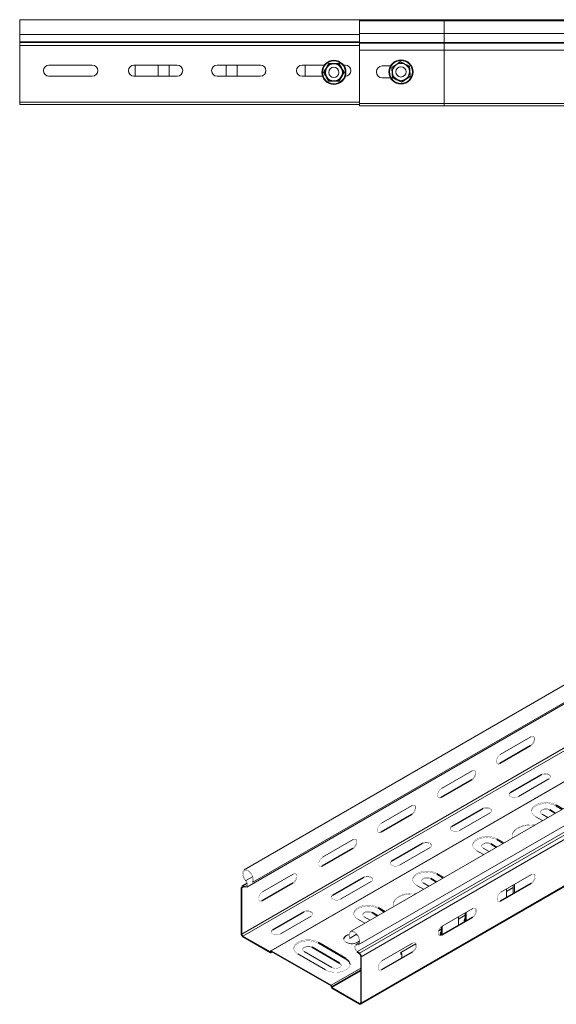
# Model space of a CAD drawing. Header units: millimetres. Extents: x 244 to 1375, y -1661 to 508.
# Tile 5 of 9: x 246 to 562, y -72 to 508. Entities that reach past the tile are written whole.
import ezdxf

# ---------------------------------------------------------------- set-up
doc = ezdxf.new("R2010")
doc.units = ezdxf.units.MM
doc.linetypes.add('K5LT32768', pattern=[0])
doc.linetypes.add('K5LT32769', pattern=[0])

msp = doc.modelspace()

# ---------------------------------------------------------------- linework, layer by layer
at = {"color": 7, "linetype": 'K5LT32768', "lineweight": 15}
for p, q in [((446.05, 507.73), (246.05, 507.73)), ((246.05, 499.1), (246.05, 507.73)), ((846.05, 507.73), (446.05, 507.73)), ((446.05, 502.81), (446.05, 507.73)), ((496.05, 506.98), (446.05, 506.98)), ((601.73, 506.98), (496.05, 506.98)), ((246.05, 499.1), (446.05, 499.1)), ((246.05, 494.79), (246.05, 499.1)), ((446.05, 499.53), (446.05, 502.81)), ((446.05, 499.53), (496.05, 499.53)), ((446.05, 494.59), (446.05, 499.53)), ((496.05, 494.22), (496.05, 499.53)), ((496.05, 499.53), (598.22, 499.53)), ((246.05, 494.38), (246.05, 494.79)), ((246.05, 494.79), (446.05, 494.79)), ((246.05, 492.62), (246.05, 494.38)), ((246.05, 494.38), (446.05, 494.38)), ((446.05, 494.38), (446.05, 494.59)), ((446.05, 492.62), (446.05, 494.38)), ((446.05, 494.22), (496.05, 494.22)), ((446.05, 493.85), (496.05, 493.85)), ((496.05, 494.22), (598.05, 494.22)), ((496.05, 493.85), (496.05, 494.22)), ((496.05, 489.72), (496.05, 493.85)), ((496.05, 493.85), (597.7, 493.85)), ((246.05, 459.23), (246.05, 492.62)), ((246.05, 492.62), (446.05, 492.62)), ((446.05, 492.62), (446.05, 459.23)), ((446.05, 458.48), (446.05, 489.72)), ((446.05, 489.72), (496.05, 489.72)), ((496.05, 458.48), (496.05, 489.72)), ((496.05, 489.72), (596.05, 489.72)), ((426.72, 479.23), (428.16, 481.73)), ((428.02, 481.98), (428.16, 481.73)), ((428.16, 481.73), (431.05, 481.73)), ((431.05, 481.73), (433.94, 481.73)), ((434.08, 481.98), (433.94, 481.73)), ((433.94, 481.73), (435.38, 479.23)), ((465.36, 479.52), (467.76, 481.13)), ((467.76, 481.13), (470.15, 482.74)), ((470.15, 482.74), (472.75, 481.47)), ((472.75, 481.47), (475.34, 480.21)), ((288.8, 480.98), (263.3, 480.98)), ((338.8, 480.98), (313.3, 480.98)), ((314, 480.98), (314.05, 480.41)), ((314.05, 480.41), (314.05, 474.48)), ((327.55, 480.41), (327.6, 480.98)), ((327.55, 474.48), (327.55, 480.41)), ((334, 480.98), (334.05, 480.41)), ((334.05, 480.41), (334.05, 474.48)), ((387.8, 480.98), (362.3, 480.98)), ((367.55, 480.41), (367.6, 480.98)), ((367.55, 474.48), (367.55, 480.41)), ((374, 480.98), (374.05, 480.41)), ((374.05, 480.41), (374.05, 474.48)), ((425.36, 480.98), (412.3, 480.98)), ((414, 480.98), (414.05, 480.41)), ((414.05, 480.41), (414.05, 474.48)), ((425.28, 476.73), (424.98, 476.73)), ((425.28, 476.73), (426.72, 479.23)), ((426.72, 474.23), (425.28, 476.73)), ((435.38, 479.23), (436.82, 476.73)), ((436.82, 476.73), (435.38, 474.23)), ((437.8, 480.98), (436.74, 480.98)), ((437.12, 476.73), (436.82, 476.73)), ((459.55, 480.48), (464.37, 480.48)), ((465.36, 479.52), (465.56, 476.64)), ((465.56, 476.64), (465.76, 473.76)), ((475.58, 480.37), (475.34, 480.21)), ((475.34, 480.21), (475.54, 477.33)), ((475.54, 477.33), (475.74, 474.45)), ((263.3, 474.48), (288.8, 474.48)), ((313.3, 474.48), (338.8, 474.48)), ((362.3, 474.48), (387.8, 474.48)), ((412.3, 474.48), (424.32, 474.48)), ((428.16, 471.73), (426.72, 474.23)), ((428.16, 471.73), (428.02, 471.48)), ((428.16, 471.73), (431.05, 471.73)), ((431.05, 471.73), (433.94, 471.73)), ((435.38, 474.23), (433.94, 471.73)), ((433.94, 471.73), (434.08, 471.48)), ((437.78, 474.48), (437.8, 474.48)), ((464.37, 473.48), (459.55, 473.48)), ((465.76, 473.76), (465.52, 473.59)), ((468.35, 472.49), (465.76, 473.76)), ((470.95, 471.22), (468.35, 472.49)), ((473.34, 472.83), (470.95, 471.22)), ((475.74, 474.45), (473.34, 472.83)), ((246.05, 459.23), (446.05, 459.23)), ((246.05, 457.73), (246.05, 459.23)), ((446.05, 458.48), (496.05, 458.48)), ((446.05, 456.98), (446.05, 458.48)), ((496.05, 458.48), (596.05, 458.48)), ((496.05, 456.98), (496.05, 458.48)), ((246.05, 457.73), (446.05, 457.73)), ((446.05, 456.98), (496.05, 456.98)), ((496.05, 456.98), (597.55, 456.98)), ((943.88, 333.74), (378.2, 7.18)), ((383.36, -0.07), (949.05, 326.5)), ((379.74, -2.98), (945.43, 323.59)), ((376.82, -30.54), (942.5, 296.03)), ((377.52, -31.76), (943.21, 294.8)), ((959.59, 286.2), (393.91, -40.36)), ((394.21, -40.39), (959.89, 286.17)), ((547.05, 85.5), (529.02, 75.09)), ((528.67, 69.99), (546.7, 80.4)), ((529.02, 69.78), (547.05, 80.19)), ((546.7, 80.4), (547.05, 80.19)), ((528.67, 69.99), (529.02, 69.78)), ((512.4, 65.5), (494.37, 55.09)), ((494.02, 49.98), (512.05, 60.39)), ((494.37, 49.78), (512.4, 60.19)), ((512.05, 60.39), (512.4, 60.19)), ((553.1, 63.43), (535.06, 53.02)), ((553.1, 63.02), (535.06, 52.62)), ((539.66, 50.37), (557.69, 60.78)), ((553.1, 63.02), (553.1, 63.43)), ((582.31, 52.63), (440.88, -29.01)), ((535.06, 52.62), (535.06, 53.02)), ((494.02, 49.98), (494.37, 49.78)), ((444.93, -40.82), (586.35, 40.82)), ((445.43, -36.89), (586.86, 44.75)), ((477.05, 45.09), (459.02, 34.68)), ((518.45, 43.43), (500.42, 33.02)), ((518.45, 43.02), (500.42, 32.61)), ((505.01, 30.37), (523.04, 40.78)), ((518.45, 43.02), (518.45, 43.43)), ((558.19, 42.68), (561.62, 40.69)), ((558.19, 42.27), (558.19, 42.68)), ((561.27, 40.49), (558.19, 42.27)), ((565.9, 43.16), (561.9, 45.47)), ((561.9, 44.82), (561.9, 45.47)), ((565.34, 42.83), (561.9, 44.82)), ((446.19, -41.89), (587.61, 39.76)), ((447.17, -43.89), (588.59, 37.75)), ((458.66, 29.57), (476.69, 39.98)), ((459.02, 29.37), (477.05, 39.78)), ((476.69, 39.98), (477.05, 39.78)), ((549.88, 38.53), (553.88, 36.22)), ((557.03, 38.04), (553.59, 40.02)), ((458.66, 29.57), (459.02, 29.37)), ((500.42, 32.61), (500.42, 33.02)), ((442.4, 25.08), (424.37, 14.68)), ((531.25, 23.16), (527.25, 25.47)), ((527.25, 24.82), (527.25, 25.47)), ((530.69, 22.83), (527.25, 24.82)), ((424.01, 9.57), (442.05, 19.98)), ((424.37, 9.37), (442.4, 19.78)), ((442.05, 19.98), (442.4, 19.78)), ((483.09, 23.02), (465.06, 12.61)), ((483.09, 22.61), (465.06, 12.2)), ((469.66, 9.96), (487.69, 20.37)), ((483.09, 22.61), (483.09, 23.02)), ((515.23, 18.53), (519.23, 16.22)), ((522.38, 18.04), (518.94, 20.02)), ((523.54, 22.67), (526.98, 20.69)), ((523.54, 22.27), (523.54, 22.67)), ((523.54, 22.27), (526.62, 20.49)), ((465.06, 12.2), (465.06, 12.61)), ((424.01, 9.57), (424.37, 9.37)), ((446.86, -71.84), (588.28, 9.8)), ((447.17, -71.15), (588.59, 10.49)), ((379.06, 0.72), (379.21, 1)), ((383.36, -0.07), (383.05, 0.3)), ((407.04, 4.67), (389.01, -5.73)), ((448.44, 3.02), (430.41, -7.39)), ((448.44, 2.61), (430.41, -7.8)), ((435.01, -10.04), (453.04, 0.37)), ((448.44, 2.61), (448.44, 3.02)), ((488.18, 2.26), (491.62, 0.28)), ((488.18, 1.86), (488.18, 2.26)), ((491.27, 0.08), (488.18, 1.86)), ((495.9, 2.75), (491.9, 5.06)), ((491.9, 4.41), (491.9, 5.06)), ((495.33, 2.42), (491.9, 4.41)), ((547.4, 4.47), (529.37, -5.94)), ((376.82, -3.27), (376.46, -3.07)), ((376.46, -3.07), (376.46, -30.33)), ((376.82, -3.27), (376.82, -30.54)), ((379.79, -0.54), (376.83, -2.24)), ((377.45, -2.2), (377.53, -2.65)), ((378.71, -2.59), (377.45, -2.2)), ((378.79, -3.04), (377.53, -2.65)), ((378.79, -3.04), (378.71, -2.59)), ((388.66, -10.84), (406.69, -0.43)), ((389.01, -11.04), (407.04, -0.63)), ((406.69, -0.43), (407.04, -0.63)), ((479.87, -1.88), (483.88, -4.19)), ((487.02, -2.37), (483.59, -0.39)), ((547.05, -0.63), (529.02, -11.04)), ((529.37, -11.25), (547.4, -0.84)), ((536.66, -3.2), (532.7, -5.49)), ((532.7, -8.92), (532.7, -4.04)), ((536.66, -1.73), (536.66, -6.33)), ((537.29, -1.39), (537.29, -6.27)), ((547.05, -0.63), (547.4, -0.84)), ((388.66, -10.84), (389.01, -11.04)), ((430.41, -7.8), (430.41, -7.39)), ((529.02, -11.04), (529.37, -11.25)), ((536.66, -6.33), (536.64, -6.64)), ((461.25, -17.25), (457.25, -14.94)), ((457.25, -15.6), (457.25, -14.94)), ((460.68, -17.58), (457.25, -15.6)), ((512.76, -15.53), (494.73, -25.94)), ((413.09, -17.39), (395.06, -27.8)), ((413.09, -17.8), (395.06, -28.21)), ((399.65, -30.45), (417.68, -20.04)), ((413.09, -17.8), (413.09, -17.39)), ((445.23, -21.88), (449.23, -24.19)), ((452.38, -22.38), (448.94, -20.39)), ((453.53, -17.74), (456.97, -19.72)), ((453.53, -18.15), (453.53, -17.74)), ((453.53, -18.15), (456.62, -19.93)), ((512.4, -20.64), (494.37, -31.04)), ((494.73, -31.25), (512.76, -20.84)), ((508.37, -19.53), (504.41, -21.81)), ((504.41, -25.25), (504.41, -20.37)), ((508.37, -22.65), (508.36, -22.97)), ((508.37, -18.06), (508.37, -22.65)), ((509.01, -17.71), (509.01, -22.59)), ((512.4, -20.64), (512.76, -20.84)), ((395.06, -28.21), (395.06, -27.8)), ((494.23, -27.69), (492.67, -28.59)), ((494.23, -26.29), (494.23, -30.82)), ((494.87, -25.88), (494.87, -30.76)), ((376.46, -30.33), (376.82, -30.54)), ((377.52, -31.76), (393.71, -41.11)), ((377.52, -31.76), (377.52, -32.17)), ((377.52, -32.17), (393.71, -41.52)), ((440.59, -32.92), (440.27, -32.92)), ((440.59, -32.92), (444.42, -30.71)), ((444.65, -30.98), (444.22, -30.82)), ((494.23, -30.82), (494.22, -31.13)), ((494.37, -31.04), (494.73, -31.25)), ((394.21, -40.8), (394.21, -40.39)), ((394.21, -40.39), (429.42, -60.72)), ((418.18, -38.15), (434.44, -47.54)), ((418.18, -38.56), (418.18, -38.15)), ((434.44, -47.95), (418.18, -38.56)), ((438.15, -44.74), (421.89, -35.35)), ((421.89, -36.01), (421.89, -35.35)), ((438.15, -45.39), (421.89, -36.01)), ((445.84, -35.65), (443.89, -36.78)), ((444.58, -37.1), (444.42, -36.65)), ((477.4, -35.94), (459.37, -46.35)), ((479.24, -36.34), (470.41, -41.44)), ((393.71, -41.11), (393.71, -41.52)), ((394.14, -40.84), (393.78, -40.64)), ((393.78, -41.07), (393.78, -40.64)), ((393.78, -41.07), (394.14, -41.27)), ((394.01, -41.54), (394.75, -41.12)), ((394.14, -41.27), (394.14, -40.84)), ((394.21, -40.8), (429.42, -61.13)), ((409.87, -42.29), (426.13, -51.68)), ((429.85, -50.19), (413.58, -40.8)), ((438.15, -45.39), (438.15, -44.74)), ((444.93, -40.82), (444.85, -41.17)), ((446.11, -42.24), (444.85, -41.17)), ((446.19, -41.89), (444.93, -40.82)), ((446.11, -42.24), (446.19, -41.89)), ((447.17, -43.89), (446.82, -43.68)), ((446.82, -70.95), (446.82, -43.68)), ((447.17, -71.15), (447.17, -43.89)), ((477.05, -41.05), (459.02, -51.45)), ((459.37, -51.66), (477.4, -41.25)), ((470.41, -42.18), (470.41, -41.44)), ((471, -44.37), (471, -42.26)), ((471, -44.37), (471.14, -44.46)), ((471, -44.54), (471, -44.37)), ((477.05, -41.05), (477.4, -41.25)), ((434.44, -47.95), (434.44, -47.54)), ((459.02, -51.45), (459.37, -51.66)), ((429.42, -61.13), (429.42, -60.72)), ((429.49, -61.25), (429.85, -61.46)), ((429.49, -61.25), (429.49, -61.68)), ((429.49, -61.68), (429.85, -61.89)), ((429.85, -61.46), (429.85, -61.89)), ((429.92, -62.01), (446.11, -71.36)), ((429.92, -62.42), (429.92, -62.01)), ((429.92, -62.42), (446.11, -71.77)), ((446.11, -71.77), (446.11, -71.36)), ((446.82, -70.95), (447.17, -71.15))]:
    msp.add_line(p, q, dxfattribs=at)
at = {"color": 8, "linetype": 'K5LT32769', "lineweight": 15, "true_color": 0x808080}
for p, q in [((496.05, 499.53), (496.05, 506.98)), ((379.21, 1), (383.05, 3.21)), ((376.82, -3.27), (377.77, -2.72)), ((377.45, -2.2), (379.87, -0.8)), ((378.71, -2.59), (379.93, -1.89)), ((537.29, -1.39), (537.28, -1.38)), ((536.92, -6.48), (536.66, -6.33)), ((508.64, -22.81), (508.37, -22.65)), ((509.01, -17.71), (508.99, -17.7)), ((494.87, -25.88), (494.85, -25.87)), ((494.5, -30.97), (494.23, -30.82)), ((444.42, -36.65), (445.73, -35.89)), ((393.78, -41.07), (393.71, -41.11)), ((394.14, -40.84), (394.21, -40.8)), ((394.58, -41.01), (394.14, -41.27)), ((429.42, -60.72), (446.82, -50.68)), ((429.85, -61.46), (446.82, -51.66)), ((429.85, -61.89), (446.82, -52.09)), ((429.92, -62.01), (446.82, -52.25)), ((446.11, -71.36), (446.82, -70.95))]:
    msp.add_line(p, q, dxfattribs=at)
at = {"color": 7, "linetype": 'K5LT32768', "const_width": 0.15}
for points in [[(546.7, 80.4), (547.48, 81.01), (548.17, 81.87), (548.69, 82.87), (548.96, 83.89), (548.96, 84.82), (548.69, 85.52), (548.49, 85.74)], [(547.05, 80.19), (547.84, 80.8), (548.53, 81.66), (549.04, 82.67), (549.31, 83.69), (549.31, 84.61), (549.04, 85.32), (548.53, 85.73), (547.84, 85.79), (547.05, 85.5)], [(529.02, 75.09), (528.23, 74.48), (527.54, 73.62), (527.03, 72.61), (526.76, 71.59), (526.76, 70.67), (527.03, 69.96), (527.54, 69.55), (528.23, 69.49), (529.02, 69.78)], [(527.23, 69.74), (527.88, 69.69), (528.67, 69.99)], [(512.05, 60.39), (512.84, 61.01), (513.53, 61.87), (514.04, 62.87), (514.31, 63.89), (514.31, 64.81), (514.04, 65.52), (513.84, 65.74)], [(512.4, 60.19), (513.19, 60.8), (513.88, 61.66), (514.39, 62.66), (514.67, 63.69), (514.67, 64.61), (514.39, 65.32), (513.88, 65.73), (513.19, 65.79), (512.4, 65.5)], [(557.69, 60.78), (558.34, 61.31), (558.63, 61.94), (558.53, 62.59), (558.06, 63.18), (557.26, 63.64), (556.23, 63.92), (555.11, 63.98), (554.02, 63.81), (553.1, 63.43)], [(558.62, 61.9), (558.53, 62.18), (558.06, 62.77), (557.26, 63.24), (556.23, 63.51), (555.11, 63.57), (554.02, 63.4), (553.1, 63.02)], [(494.37, 55.09), (493.59, 54.47), (492.89, 53.61), (492.38, 52.61), (492.11, 51.59), (492.11, 50.67), (492.38, 49.96), (492.89, 49.55), (493.59, 49.49), (494.37, 49.78)], [(535.06, 53.02), (534.42, 52.49), (534.12, 51.86), (534.22, 51.21), (534.7, 50.62), (535.5, 50.16), (536.52, 49.88), (537.65, 49.83), (538.74, 50), (539.66, 50.37)], [(535.06, 52.62), (534.42, 52.08), (534.13, 51.49)], [(492.58, 49.74), (493.23, 49.69), (494.02, 49.98)], [(561.9, 45.47), (560.52, 46.12), (558.93, 46.58), (557.22, 46.85), (555.44, 46.9), (553.69, 46.74), (552.03, 46.37), (550.54, 45.82), (549.28, 45.09), (548.31, 44.23), (547.68, 43.27), (547.4, 42.26), (547.49, 41.24), (547.95, 40.24), (548.76, 39.33), (549.88, 38.53)], [(476.69, 39.98), (477.48, 40.6), (478.17, 41.46), (478.68, 42.46), (478.96, 43.48), (478.96, 44.4), (478.68, 45.11), (478.49, 45.33)], [(477.05, 39.78), (477.83, 40.39), (478.52, 41.25), (479.04, 42.25), (479.31, 43.28), (479.31, 44.2), (479.04, 44.91), (478.52, 45.32), (477.83, 45.38), (477.05, 45.09)], [(523.04, 40.78), (523.69, 41.31), (523.98, 41.94), (523.88, 42.59), (523.41, 43.18), (522.61, 43.64), (521.59, 43.92), (520.46, 43.97), (519.37, 43.8), (518.45, 43.43)], [(523.98, 41.9), (523.88, 42.18), (523.41, 42.77), (522.61, 43.23), (521.59, 43.51), (520.46, 43.57), (519.37, 43.4), (518.45, 43.02)], [(561.9, 44.82), (560.52, 45.46), (558.93, 45.93), (557.22, 46.2), (555.44, 46.25), (553.69, 46.09), (552.03, 45.72), (550.54, 45.16), (549.28, 44.44), (548.31, 43.58), (547.68, 42.62), (547.41, 41.68)], [(553.59, 40.02), (552.94, 40.56), (552.65, 41.19), (552.75, 41.83), (553.23, 42.43), (554.02, 42.89), (555.05, 43.16), (556.17, 43.22), (557.26, 43.05), (558.19, 42.68)], [(558.19, 42.27), (557.26, 42.64), (556.17, 42.81), (555.05, 42.75), (554.02, 42.48), (553.23, 42.02), (552.75, 41.43), (552.66, 41.15)], [(459.02, 34.68), (458.23, 34.06), (457.54, 33.2), (457.03, 32.2), (456.75, 31.18), (456.75, 30.26), (457.03, 29.55), (457.54, 29.14), (458.23, 29.08), (459.02, 29.37)], [(457.22, 29.33), (457.88, 29.28), (458.66, 29.57)], [(500.42, 33.02), (499.77, 32.49), (499.48, 31.86), (499.57, 31.21), (500.05, 30.62), (500.85, 30.16), (501.87, 29.88), (503, 29.83), (504.09, 29.99), (505.01, 30.37)], [(500.42, 32.61), (499.77, 32.08), (499.48, 31.49)], [(548.92, 33.36), (548.77, 33.38), (546.8, 33.45), (544.84, 33.32), (542.95, 33), (541.2, 32.48), (539.63, 31.79), (538.3, 30.95), (537.25, 29.99), (536.51, 28.93), (536.12, 27.81), (536.06, 27.31)], [(549.51, 33.7), (548.77, 33.78), (546.8, 33.86), (544.84, 33.73), (542.95, 33.41), (541.2, 32.89), (539.63, 32.2), (538.3, 31.36), (537.25, 30.39), (536.51, 29.34), (536.12, 28.22), (536.07, 27.08), (536.33, 26.09)], [(442.05, 19.98), (442.83, 20.59), (443.52, 21.45), (444.04, 22.46), (444.31, 23.48), (444.31, 24.4), (444.04, 25.11), (443.84, 25.33)], [(442.4, 19.78), (443.19, 20.39), (443.88, 21.25), (444.39, 22.25), (444.66, 23.28), (444.66, 24.2), (444.39, 24.91), (443.88, 25.32), (443.19, 25.38), (442.4, 25.08)], [(487.69, 20.37), (488.34, 20.9), (488.63, 21.53), (488.53, 22.18), (488.05, 22.77), (487.25, 23.23), (486.23, 23.51), (485.11, 23.56), (484.02, 23.39), (483.09, 23.02)], [(488.62, 21.49), (488.53, 21.77), (488.05, 22.36), (487.25, 22.82), (486.23, 23.1), (485.11, 23.16), (484.02, 22.99), (483.09, 22.61)], [(527.25, 25.47), (525.87, 26.12), (524.29, 26.58), (522.57, 26.85), (520.8, 26.9), (519.04, 26.74), (517.38, 26.37), (515.89, 25.81), (514.63, 25.09), (513.67, 24.23), (513.03, 23.27), (512.75, 22.26), (512.84, 21.23), (513.3, 20.24), (514.11, 19.33), (515.23, 18.53)], [(527.25, 24.82), (525.87, 25.46), (524.29, 25.93), (522.57, 26.19), (520.8, 26.25), (519.04, 26.09), (517.38, 25.72), (515.89, 25.16), (514.63, 24.44), (513.67, 23.58), (513.03, 22.62), (512.76, 21.67)], [(518.94, 20.02), (518.29, 20.55), (518, 21.18), (518.1, 21.83), (518.58, 22.42), (519.38, 22.88), (520.4, 23.16), (521.52, 23.22), (522.61, 23.05), (523.54, 22.67)], [(518.01, 21.14), (518.1, 21.42), (518.58, 22.02), (519.38, 22.48), (520.4, 22.75), (521.52, 22.81), (522.61, 22.64), (523.54, 22.27)], [(424.37, 14.68), (423.58, 14.06), (422.89, 13.2), (422.38, 12.2), (422.1, 11.18), (422.1, 10.25), (422.38, 9.55), (422.89, 9.14), (423.58, 9.07), (424.37, 9.37)], [(465.06, 12.61), (464.41, 12.08), (464.12, 11.45), (464.22, 10.8), (464.7, 10.21), (465.49, 9.75), (466.52, 9.47), (467.64, 9.42), (468.73, 9.58), (469.66, 9.96)], [(465.06, 12.2), (464.41, 11.67), (464.13, 11.08)], [(383.36, -0.07), (383.65, 0.81), (383.66, 1.89), (383.4, 3.09), (382.89, 4.3), (382.17, 5.42), (381.3, 6.35), (380.36, 7.02), (379.43, 7.35), (378.59, 7.34), (377.92, 6.97), (377.46, 6.28), (377.26, 5.33), (377.34, 4.19), (377.69, 2.98), (378.28, 1.79), (379.06, 0.72)], [(383.05, 0.3), (383.31, 1.13), (383.3, 2.18), (383.01, 3.32), (382.47, 4.46), (381.74, 5.48), (380.88, 6.28), (379.98, 6.78), (379.14, 6.93), (378.42, 6.73), (377.9, 6.18), (377.64, 5.34), (377.65, 4.3), (377.94, 3.15), (378.48, 2.02), (379.21, 1)], [(422.58, 9.33), (423.23, 9.28), (424.01, 9.57)], [(491.9, 5.06), (490.51, 5.71), (488.93, 6.17), (487.21, 6.44), (485.44, 6.49), (483.68, 6.33), (482.03, 5.96), (480.54, 5.4), (479.28, 4.68), (478.31, 3.82), (477.67, 2.86), (477.4, 1.85), (477.49, 0.82), (477.95, -0.17), (478.76, -1.08), (479.87, -1.88)], [(491.9, 4.41), (490.51, 5.05), (488.93, 5.52), (487.21, 5.78), (485.44, 5.84), (483.68, 5.68), (482.03, 5.31), (480.54, 4.75), (479.28, 4.03), (478.31, 3.16), (477.67, 2.21), (477.4, 1.26)], [(379.06, 0.72), (379.47, 0.16), (379.77, -0.48), (379.94, -1.11), (379.96, -1.7), (379.82, -2.18), (379.55, -2.5), (379.17, -2.65), (378.71, -2.59)], [(379.21, 1), (379.71, 0.31), (380.08, -0.46), (380.28, -1.24), (380.31, -1.95), (380.15, -2.53), (379.82, -2.93), (379.35, -3.1), (378.79, -3.04)], [(406.69, -0.43), (407.48, 0.18), (408.17, 1.04), (408.68, 2.05), (408.95, 3.07), (408.95, 3.99), (408.68, 4.7), (408.48, 4.92)], [(407.04, -0.63), (407.83, -0.02), (408.52, 0.84), (409.03, 1.84), (409.31, 2.87), (409.31, 3.79), (409.03, 4.5), (408.52, 4.91), (407.83, 4.97), (407.04, 4.67)], [(453.04, 0.37), (453.69, 0.9), (453.98, 1.53), (453.88, 2.18), (453.4, 2.77), (452.61, 3.23), (451.58, 3.5), (450.46, 3.56), (449.37, 3.39), (448.44, 3.02)], [(453.97, 1.49), (453.88, 1.77), (453.4, 2.36), (452.61, 2.82), (451.58, 3.1), (450.46, 3.15), (449.37, 2.98), (448.44, 2.61)], [(483.59, -0.39), (482.94, 0.14), (482.65, 0.77), (482.75, 1.42), (483.22, 2.01), (484.02, 2.47), (485.04, 2.75), (486.17, 2.81), (487.26, 2.64), (488.18, 2.26)], [(488.18, 1.86), (487.26, 2.23), (486.17, 2.4), (485.04, 2.34), (484.02, 2.07), (483.22, 1.61), (482.75, 1.01), (482.65, 0.73)], [(548.84, 4.72), (549.04, 4.5), (549.31, 3.79), (549.31, 2.87), (549.04, 1.84), (548.53, 0.84), (547.84, -0.02), (547.05, -0.63)], [(547.4, -0.84), (548.19, -0.22), (548.88, 0.64), (549.4, 1.64), (549.67, 2.66), (549.67, 3.58), (549.4, 4.29), (548.88, 4.7), (548.19, 4.76), (547.4, 4.47)], [(377.45, -2.2), (377.24, -2.16), (377.05, -2.17), (376.88, -2.22), (376.74, -2.31), (376.62, -2.45), (376.53, -2.62), (376.48, -2.83), (376.46, -3.07)], [(377.53, -2.65), (377.38, -2.62), (377.24, -2.62), (377.12, -2.66), (377.01, -2.72), (376.93, -2.82), (376.87, -2.95), (376.83, -3.1), (376.82, -3.27)], [(389.01, -5.73), (388.23, -6.35), (387.54, -7.21), (387.02, -8.21), (386.75, -9.23), (386.75, -10.16), (387.02, -10.86), (387.54, -11.27), (388.23, -11.34), (389.01, -11.04)], [(387.22, -11.08), (387.87, -11.13), (388.66, -10.84)], [(430.41, -7.39), (429.76, -7.92), (429.47, -8.55), (429.57, -9.2), (430.05, -9.79), (430.85, -10.25), (431.87, -10.53), (432.99, -10.59), (434.08, -10.42), (435.01, -10.04)], [(430.41, -7.8), (429.76, -8.33), (429.48, -8.92)], [(478.92, -7.05), (478.77, -7.04), (476.8, -6.96), (474.84, -7.09), (472.95, -7.42), (471.19, -7.93), (469.62, -8.62), (468.29, -9.46), (467.24, -10.43), (466.51, -11.48), (466.12, -12.6), (466.05, -13.1)], [(479.51, -6.71), (478.77, -6.63), (476.8, -6.55), (474.84, -6.68), (472.95, -7.01), (471.19, -7.52), (469.62, -8.21), (468.29, -9.05), (467.24, -10.02), (466.51, -11.07), (466.12, -12.19), (466.07, -13.33), (466.33, -14.32)], [(529.37, -5.94), (528.59, -6.55), (527.9, -7.41), (527.38, -8.42), (527.11, -9.44), (527.11, -10.36), (527.38, -11.07), (527.9, -11.48), (528.59, -11.54), (529.37, -11.25)], [(529.02, -11.04), (528.23, -11.34), (527.58, -11.29)], [(417.68, -20.04), (418.33, -19.51), (418.62, -18.88), (418.53, -18.23), (418.05, -17.64), (417.25, -17.18), (416.23, -16.91), (415.1, -16.85), (414.01, -17.02), (413.09, -17.39)], [(418.62, -18.92), (418.53, -18.64), (418.05, -18.05), (417.25, -17.59), (416.23, -17.31), (415.1, -17.26), (414.01, -17.43), (413.09, -17.8)], [(457.25, -14.94), (455.87, -14.3), (454.28, -13.83), (452.57, -13.57), (450.79, -13.51), (449.04, -13.67), (447.38, -14.04), (445.89, -14.6), (444.63, -15.32), (443.66, -16.18), (443.03, -17.14), (442.75, -18.15), (442.84, -19.18), (443.3, -20.17), (444.11, -21.08), (445.23, -21.88)], [(457.25, -15.6), (455.87, -14.95), (454.28, -14.48), (452.57, -14.22), (450.79, -14.16), (449.04, -14.33), (447.38, -14.69), (445.89, -15.25), (444.63, -15.98), (443.66, -16.84), (443.03, -17.79), (442.76, -18.74)], [(448.94, -20.39), (448.29, -19.86), (448, -19.23), (448.1, -18.58), (448.57, -17.99), (449.37, -17.53), (450.4, -17.25), (451.52, -17.2), (452.61, -17.36), (453.53, -17.74)], [(514.2, -15.29), (514.39, -15.51), (514.67, -16.21), (514.67, -17.14), (514.39, -18.16), (513.88, -19.16), (513.19, -20.02), (512.4, -20.64)], [(512.76, -20.84), (513.54, -20.23), (514.23, -19.37), (514.75, -18.36), (515.02, -17.34), (515.02, -16.42), (514.75, -15.71), (514.23, -15.3), (513.54, -15.24), (512.76, -15.53)], [(448.01, -19.27), (448.1, -18.99), (448.57, -18.4), (449.37, -17.94), (450.4, -17.66), (451.52, -17.6), (452.61, -17.77), (453.53, -18.15)], [(395.06, -27.8), (394.41, -28.33), (394.12, -28.96), (394.22, -29.61), (394.69, -30.2), (395.49, -30.66), (396.51, -30.94), (397.64, -31), (398.73, -30.83), (399.65, -30.45)], [(395.06, -28.21), (394.41, -28.74), (394.12, -29.33)], [(444.58, -37.1), (445.35, -36.93), (445.94, -36.42), (446.29, -35.61), (446.37, -34.57), (446.17, -33.39), (445.72, -32.17), (445.04, -31.02), (444.2, -30.03), (443.27, -29.3), (442.33, -28.88), (441.47, -28.81), (440.75, -29.1), (440.23, -29.72), (439.97, -30.62), (439.98, -31.71), (440.27, -32.92)], [(494.73, -25.94), (493.94, -26.56), (493.25, -27.41), (492.74, -28.42), (492.46, -29.44), (492.46, -30.36), (492.74, -31.07), (493.25, -31.48), (493.94, -31.54), (494.73, -31.25)], [(421.89, -35.35), (420.51, -34.71), (418.93, -34.24), (417.21, -33.98), (415.44, -33.92), (413.68, -34.08), (412.02, -34.45), (410.53, -35.01), (409.28, -35.73), (408.31, -36.59), (407.67, -37.55), (407.39, -38.56), (407.49, -39.59), (407.95, -40.58), (408.75, -41.49), (409.87, -42.29)], [(421.89, -36.01), (420.51, -35.36), (418.93, -34.89), (417.21, -34.63), (415.44, -34.57), (413.68, -34.74), (412.02, -35.1), (410.53, -35.66), (409.28, -36.39), (408.31, -37.25), (407.67, -38.2), (407.4, -39.15)], [(439.97, -30.6), (439.54, -30.7), (438.4, -31.14), (437.51, -31.73), (436.92, -32.44), (436.69, -33.21), (436.83, -33.99), (437.33, -34.73), (438.15, -35.35)], [(444.42, -36.65), (445.15, -36.47), (445.69, -35.96), (445.98, -35.15), (445.99, -34.12), (445.73, -32.98), (445.22, -31.83), (444.5, -30.8), (443.65, -29.97), (442.75, -29.44), (441.9, -29.25), (441.17, -29.42), (440.63, -29.94), (440.34, -30.75), (440.32, -31.78), (440.59, -32.92)], [(445.07, -31.59), (444.71, -31.42), (443.76, -31.09)], [(494.37, -31.04), (493.59, -31.34), (492.93, -31.29)], [(413.58, -40.8), (412.94, -40.27), (412.64, -39.64), (412.74, -38.99), (413.22, -38.4), (414.02, -37.94), (415.04, -37.66), (416.16, -37.61), (417.25, -37.77), (418.18, -38.15)], [(418.18, -38.56), (417.25, -38.18), (416.16, -38.01), (415.04, -38.07), (414.02, -38.35), (413.22, -38.81), (412.74, -39.4), (412.65, -39.68)], [(444.85, -41.17), (444.28, -40.59), (443.82, -39.87), (443.49, -39.1), (443.33, -38.33), (443.35, -37.64), (443.56, -37.1), (443.92, -36.76), (444.42, -36.65)], [(444.93, -40.82), (444.46, -40.34), (444.08, -39.75), (443.81, -39.11), (443.68, -38.48), (443.7, -37.92), (443.87, -37.48), (444.17, -37.2), (444.58, -37.1)], [(478.84, -35.7), (479.04, -35.92), (479.31, -36.62), (479.31, -37.55), (479.04, -38.57), (478.53, -39.57), (477.83, -40.43), (477.05, -41.05)], [(477.4, -41.25), (478.19, -40.64), (478.88, -39.78), (479.39, -38.77), (479.66, -37.75), (479.66, -36.83), (479.39, -36.12), (478.88, -35.71), (478.19, -35.65), (477.4, -35.94)], [(426.13, -51.68), (427.52, -52.33), (429.1, -52.79), (430.81, -53.06), (432.59, -53.11), (434.34, -52.95), (436, -52.58), (437.49, -52.02), (438.75, -51.3), (439.72, -50.44), (440.35, -49.48), (440.63, -48.47), (440.54, -47.44), (440.08, -46.45), (439.27, -45.54), (438.15, -44.74)], [(459.37, -46.35), (458.58, -46.97), (457.89, -47.83), (457.38, -48.83), (457.11, -49.85), (457.11, -50.77), (457.38, -51.48), (457.89, -51.89), (458.58, -51.95), (459.37, -51.66)], [(434.44, -47.54), (435.09, -48.07), (435.38, -48.7), (435.28, -49.35), (434.81, -49.94), (434.01, -50.4), (432.99, -50.68), (431.86, -50.73), (430.77, -50.56), (429.85, -50.19)], [(435.38, -49.07), (435.09, -48.48), (434.44, -47.95)], [(459.02, -51.45), (458.23, -51.75), (457.58, -51.7)]]:
    msp.add_lwpolyline(points, dxfattribs=at)
at = {"color": 7, "linetype": 'K5LT32768', "lineweight": 15}
for centre, radius in [((431.05, 476.73), 7.1), ((431.05, 476.73), 6.73), ((470.55, 476.98), 7.1), ((470.55, 476.98), 6.73), ((431.05, 476.73), 3), ((470.55, 476.98), 3)]:
    msp.add_circle(centre, radius, dxfattribs=at)
for centre, radius, start, end in [((431.05, 476.73), 5, 90, 150), ((431.05, 476.73), 5, 30, 90), ((470.55, 476.98), 5, 123.95333, 183.95333), ((470.55, 476.98), 5, 63.95333, 123.95333), ((470.55, 476.98), 5, 3.95333, 63.95333), ((263.3, 477.73), 3.25, 90, 270), ((288.8, 477.73), 3.25, 270, 90), ((313.3, 477.73), 3.25, 90, 270), ((338.8, 477.73), 3.25, 270, 90), ((362.3, 477.73), 3.25, 90, 270), ((387.8, 477.73), 3.25, 270, 90), ((412.3, 477.73), 3.25, 90, 270), ((431.05, 476.73), 5, 150, 210), ((431.05, 476.73), 5, 330, 30), ((437.8, 477.73), 3.25, 270, 90), ((459.55, 476.98), 3.5, 90, 270), ((470.55, 476.98), 5, 183.95333, 243.95333), ((470.55, 476.98), 5, 303.95333, 3.95333), ((431.05, 476.73), 5, 210, 270), ((431.05, 476.73), 5, 270, 330), ((470.55, 476.98), 5, 243.95333, 303.95333), ((509.04, -22.51), 1.34, 119.84634, 212.59644), ((509.34, -23.51), 1.73, 123.79322, 158.47003), ((378.76, -30.23), 2.31, 182.60466, 237.39485), ((378.35, -30.47), 1.54, 182.60518, 237.39433), ((440.24, -34.76), 3.75, 94.61211, 160.7006), ((441.65, -29.23), 7.05, 240.3221, 308.36865), ((494.9, -30.68), 1.35, 119.87599, 208.21838), ((495.19, -31.68), 1.73, 123.79354, 158.47069), ((394.04, -40.6), 0.262, 50.79723, 189.21229), ((393.74, -41.07), 0.0437, 230.80158, 9.22396), ((393.88, -41.31), 0.262, 230.79613, 9.21832), ((394.18, -40.83), 0.0437, 50.80557, 189.1904), ((436.35, -49.36), 4.36, 10.87137, 65.46893), ((444.78, -43.79), 2.04, 2.93271, 49.52077), ((444.36, -44.03), 2.82, 2.93256, 49.52108), ((470, -42.36), 1.01, 5.69444, 65.62481), ((470, -43.09), 1.01, 5.69444, 65.62481), ((428.93, -61.5), 0.922, 2.60496, 57.39463), ((429.34, -61.26), 0.154, 2.6091, 57.3909), ((430.42, -61.64), 0.922, 182.60496, 237.39463), ((430, -61.88), 0.154, 182.6091, 237.3909), ((446.39, -71.02), 0.437, 230.79803, 9.21272), ((446.53, -71.26), 0.655, 230.79666, 9.21459)]:
    msp.add_arc(centre, radius, start, end, dxfattribs=at)
for points, knots in [([(424.98, 476.73), (425.1, 476.93), (425.71, 477.96), (426.74, 479.72), (427.61, 481.27), (428.02, 481.98)], [0, 0, 0, 0, 0.118083, 0.592259, 1, 1, 1, 1]), ([(428.02, 481.98), (428.25, 481.98), (429.44, 481.97), (431.49, 481.96), (433.26, 481.98), (434.08, 481.98)], [0, 0, 0, 0, 0.118082, 0.592261, 1, 1, 1, 1]), ([(434.08, 481.98), (434.2, 481.78), (434.78, 480.75), (435.8, 478.97), (436.7, 477.44), (437.12, 476.73)], [0, 0, 0, 0, 0.118083, 0.592257, 1, 1, 1, 1]), ([(465.1, 479.64), (465.3, 479.78), (466.29, 480.43), (467.99, 481.56), (469.45, 482.57), (470.13, 483.03)], [0, 0, 0, 0, 0.118083, 0.592259, 1, 1, 1, 1]), ([(470.15, 482.74), (470.15, 482.75), (470.15, 482.75), (470.15, 482.82), (470.14, 482.91), (470.14, 482.99), (470.13, 483.03), (470.13, 483.03)], [0, 0, 0, 0, 0.236204, 0.4714, 0.732474, 0.992082, 1, 1, 1, 1]), ([(470.13, 483.03), (470.34, 482.93), (471.4, 482.4), (473.24, 481.49), (474.84, 480.72), (475.58, 480.37)], [0, 0, 0, 0, 0.118086, 0.592262, 1, 1, 1, 1]), ([(428.02, 471.48), (427.9, 471.68), (427.32, 472.72), (426.3, 474.49), (425.4, 476.02), (424.98, 476.73)], [0, 0, 0, 0, 0.118083, 0.592257, 1, 1, 1, 1]), ([(437.12, 476.73), (437, 476.53), (436.39, 475.51), (435.36, 473.74), (434.49, 472.19), (434.08, 471.48)], [0, 0, 0, 0, 0.118083, 0.592258, 1, 1, 1, 1]), ([(465.52, 473.59), (465.5, 473.83), (465.43, 475.01), (465.3, 477.06), (465.16, 478.83), (465.1, 479.64)], [0, 0, 0, 0, 0.118084, 0.592258, 1, 1, 1, 1]), ([(465.36, 479.52), (465.36, 479.52), (465.35, 479.52), (465.29, 479.55), (465.21, 479.59), (465.14, 479.63), (465.1, 479.64), (465.1, 479.64)], [0, 0, 0, 0, 0.236207, 0.471405, 0.732503, 0.99212, 1, 1, 1, 1]), ([(475.58, 480.37), (475.6, 480.13), (475.67, 478.95), (475.8, 476.91), (475.94, 475.14), (476, 474.32)], [0, 0, 0, 0, 0.118084, 0.592258, 1, 1, 1, 1]), ([(434.08, 471.48), (433.85, 471.48), (432.66, 471.49), (430.61, 471.5), (428.84, 471.48), (428.02, 471.48)], [0, 0, 0, 0, 0.118082, 0.592261, 1, 1, 1, 1]), ([(470.97, 470.93), (470.76, 471.04), (469.7, 471.57), (467.86, 472.47), (466.26, 473.24), (465.52, 473.59)], [0, 0, 0, 0, 0.118086, 0.592262, 1, 1, 1, 1]), ([(470.97, 470.93), (470.97, 470.93), (470.97, 470.97), (470.96, 471.05), (470.95, 471.14), (470.95, 471.21), (470.95, 471.22), (470.95, 471.22)], [0, 0, 0, 0, 0.007918, 0.267526, 0.5286, 0.763796, 1, 1, 1, 1]), ([(476, 474.32), (475.8, 474.19), (474.81, 473.53), (473.11, 472.4), (471.65, 471.39), (470.97, 470.93)], [0, 0, 0, 0, 0.118084, 0.592259, 1, 1, 1, 1]), ([(476, 474.32), (476, 474.32), (475.96, 474.34), (475.89, 474.37), (475.81, 474.41), (475.75, 474.44), (475.74, 474.44), (475.74, 474.45)], [0, 0, 0, 0, 0.00788, 0.267497, 0.528595, 0.763793, 1, 1, 1, 1])]:
    msp.add_open_spline(points, degree=3, knots=knots, dxfattribs=at)

doc.saveas('drawing.dxf')
